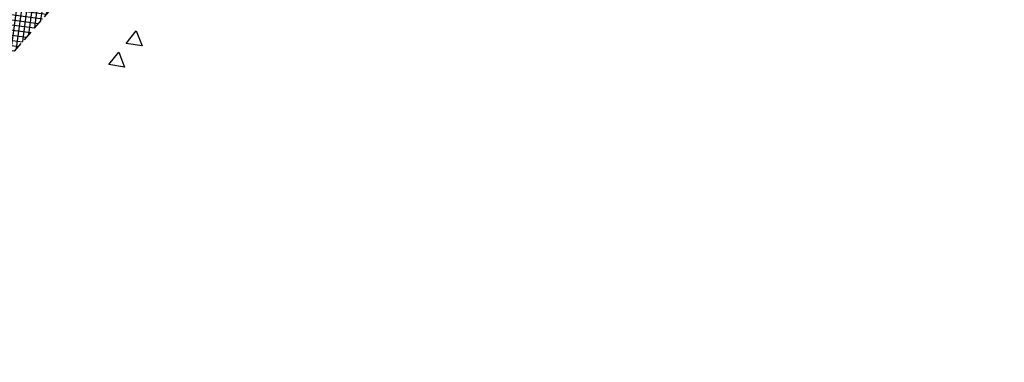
# Model space of a CAD drawing. Header units: metres. Extents: x 183890 to 185675, y 327401 to 328446.
# Tile 6 of 69: x 184054 to 184115, y 327713 to 327734. Entities that reach past the tile are written whole.
import ezdxf

# ---------------------------------------------------------------- set-up
doc = ezdxf.new("R2010")
doc.units = ezdxf.units.M
doc.header["$LTSCALE"] = 0.2
doc.linetypes.add('HIDDEN', pattern=[9.524999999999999, 6.35, -3.175])
for name, color, linetype in [('O_WEGEN_A_TROTTOIR', 252, 'Continuous'), ('O_WEGEN_L_OB 60x200', 2, 'HIDDEN'), ('Z_ZZZ_L_AAND_INRITTEN', 2, 'Continuous')]:
    doc.layers.add(name, color=color, linetype=linetype)

msp = doc.modelspace()

# ---------------------------------------------------------------- hatches: boundary and pattern name
at = {"layer": 'O_WEGEN_A_TROTTOIR'}
h = msp.add_hatch(dxfattribs=at)
h.set_pattern_fill('ANSI37', color=256, scale=0.1, style=0)
h.set_pattern_definition([(82.34754323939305, (184037.0400008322, 327702.9326401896), (-0.3146723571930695, 0.04227951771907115), []), (172.3475432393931, (184037.0400008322, 327702.9326401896), (-0.04227951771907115, -0.3146723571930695), [])])
edge = h.paths.add_edge_path()
edge.add_line((184170.9238634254, 327916.7893261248), (184168.1620519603, 327914.0683892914))
edge.add_line((184168.1620519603, 327914.0683892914), (184184.4543829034, 327898.6707699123))
edge.add_line((184184.4543829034, 327898.6707699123), (184178.2445199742, 327892.0179112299))
edge.add_line((184178.2445199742, 327892.0179112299), (184159.7736778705, 327870.5080951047))
edge.add_line((184159.7736778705, 327870.5080951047), (184152.0655389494, 327861.3893509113))
edge.add_line((184152.0655389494, 327861.3893509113), (184143.1366759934, 327850.8200929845))
edge.add_line((184143.1366759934, 327850.8200929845), (184133.1612139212, 327839.0938221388))
edge.add_line((184133.1612139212, 327839.0938221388), (184128.0533838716, 327832.9952355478))
edge.add_line((184128.0533838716, 327832.9952355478), (184120.9878794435, 327824.5601401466))
edge.add_line((184120.9878794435, 327824.5601401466), (184113.5270943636, 327816.6307289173))
edge.add_line((184113.5270943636, 327816.6307289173), (184112.2763495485, 327815.3402812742))
edge.add_line((184112.2763495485, 327815.3402812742), (184109.3260929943, 327812.0411351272))
edge.add_line((184109.3260929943, 327812.0411351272), (184106.3758364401, 327808.7419889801))
edge.add_line((184106.3758364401, 327808.7419889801), (184101.8911135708, 327803.6371200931))
edge.add_line((184101.8911135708, 327803.6371200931), (184098.0173604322, 327799.2126215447))
edge.add_line((184098.0173604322, 327799.2126215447), (184094.48503175, 327795.1520159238))
edge.add_line((184094.48503175, 327795.1520159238), (184089.8638483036, 327789.8397120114))
edge.add_line((184089.8638483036, 327789.8397120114), (184080.5068335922, 327778.9974336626))
edge.add_line((184080.5068335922, 327778.9974336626), (184072.106946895, 327769.2694053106))
edge.add_line((184072.106946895, 327769.2694053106), (184069.467163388, 327766.0384463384))
edge.add_line((184069.467163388, 327766.0384463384), (184065.8851491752, 327762.2204311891))
edge.add_line((184065.8851491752, 327762.2204311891), (184062.7716076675, 327758.4149915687))
edge.add_line((184062.7716076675, 327758.4149915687), (184057.0538201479, 327752.0181105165))
edge.add_line((184057.0538201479, 327752.0181105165), (184050.045833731, 327744.1098007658))
edge.add_line((184050.045833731, 327744.1098007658), (184035.7609510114, 327727.9897242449))
edge.add_line((184035.7609510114, 327727.9897242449), (184036.8335170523, 327727.0334077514))
edge.add_line((184036.8335170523, 327727.0334077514), (184058.029058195, 327750.8204988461))
edge.add_line((184058.029058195, 327750.8204988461), (184057.9320264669, 327750.9070138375))
edge.add_line((184057.9320264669, 327750.9070138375), (184061.6597104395, 327755.0878339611))
edge.add_line((184061.6597104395, 327755.0878339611), (184061.7567421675, 327755.0013189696))
edge.add_line((184061.7567421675, 327755.0013189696), (184064.6591675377, 327758.271287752))
edge.add_line((184064.6591675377, 327758.271287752), (184064.5614555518, 327758.3570337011))
edge.add_line((184064.5614555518, 327758.3570337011), (184067.5295845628, 327761.7393716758))
edge.add_line((184067.5295845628, 327761.7393716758), (184067.6272965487, 327761.6536257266))
edge.add_line((184067.6272965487, 327761.6536257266), (184078.2062547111, 327773.7089008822))
edge.add_line((184078.2062547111, 327773.7089008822), (184078.3605611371, 327773.884741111))
edge.add_line((184078.3605611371, 327773.884741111), (184078.2628491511, 327773.9704870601))
edge.add_line((184078.2628491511, 327773.9704870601), (184081.8905623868, 327778.1044556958))
edge.add_line((184081.8905623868, 327778.1044556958), (184081.9882743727, 327778.0187097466))
edge.add_line((184081.9882743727, 327778.0187097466), (184084.8403826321, 327781.2688360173))
edge.add_line((184084.8403826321, 327781.2688360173), (184084.7426706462, 327781.3545819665))
edge.add_line((184084.7426706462, 327781.3545819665), (184088.3703838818, 327785.4885506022))
edge.add_line((184088.3703838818, 327785.4885506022), (184088.4680958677, 327785.4028046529))
edge.add_line((184088.4680958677, 327785.4028046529), (184089.3183356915, 327786.3716973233))
edge.add_line((184089.3183356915, 327786.3716973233), (184095.9005945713, 327793.8725249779))
edge.add_line((184095.9005945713, 327793.8725249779), (184100.9782996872, 327799.6588350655))
edge.add_line((184100.9782996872, 327799.6588350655), (184100.8805877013, 327799.7445810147))
edge.add_line((184100.8805877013, 327799.7445810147), (184105.5641314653, 327805.080724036))
edge.add_line((184105.5641314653, 327805.080724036), (184105.6613478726, 327804.9954129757))
edge.add_line((184105.6613478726, 327804.9954129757), (184112.2618930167, 327812.5170787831))
edge.add_arc((184105.115673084, 327818.961162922), 9.62261293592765, 317.957526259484, 319.5061315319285)
edge.add_arc((184109.2123159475, 327809.1404734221), 4.809926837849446, 47.95752626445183, 49.50613153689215)
edge.add_arc((184002.5161160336, 327911.6051224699), 147.726548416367, 318.0216747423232, 319.5702800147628)
edge.add_arc((184118.1718452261, 327819.3879406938), 4.809926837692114, 228.1998395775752, 229.7484448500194)
edge.add_arc((183832.8490808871, 328064.2733510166), 376.0658423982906, 318.6285075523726, 320.2015190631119)
edge.add_line((184121.7806535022, 327823.5576179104), (184121.6817121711, 327823.6419423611))
edge.add_line((184121.6817121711, 327823.6419423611), (184124.4141967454, 327826.8480784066))
edge.add_line((184124.4141967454, 327826.8480784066), (184124.5131380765, 327826.7637539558))
edge.add_line((184124.5131380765, 327826.7637539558), (184132.9956939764, 327836.7166841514))
edge.add_line((184132.9956939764, 327836.7166841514), (184132.8967526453, 327836.8010086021))
edge.add_line((184132.8967526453, 327836.8010086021), (184136.4643479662, 327840.9870142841))
edge.add_line((184136.4643479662, 327840.9870142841), (184136.5632892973, 327840.9026898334))
edge.add_line((184136.5632892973, 327840.9026898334), (184141.6614680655, 327846.884591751))
edge.add_line((184141.6614680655, 327846.884591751), (184141.5625267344, 327846.9689162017))
edge.add_line((184141.5625267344, 327846.9689162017), (184144.2882409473, 327850.167108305))
edge.add_line((184144.2882409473, 327850.167108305), (184144.3871822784, 327850.0827838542))
edge.add_line((184144.3871822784, 327850.0827838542), (184153.0703731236, 327860.271127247))
edge.add_line((184153.0703731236, 327860.271127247), (184152.9714317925, 327860.3554516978))
edge.add_line((184152.9714317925, 327860.3554516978), (184155.8903550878, 327863.7803439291))
edge.add_line((184155.8903550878, 327863.7803439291), (184155.9892964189, 327863.6960194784))
edge.add_line((184155.9892964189, 327863.6960194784), (184160.7856252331, 327869.3237484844))
edge.add_line((184160.7856252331, 327869.3237484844), (184160.686683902, 327869.4080729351))
edge.add_line((184160.686683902, 327869.4080729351), (184164.2304259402, 327873.5660905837))
edge.add_line((184164.2304259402, 327873.5660905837), (184164.3293672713, 327873.481766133))
edge.add_line((184164.3293672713, 327873.481766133), (184168.6163719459, 327878.5118842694))
edge.add_line((184168.6163719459, 327878.5118842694), (184168.5174306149, 327878.5962087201))
edge.add_line((184168.5174306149, 327878.5962087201), (184170.1390546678, 327880.4989266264))
edge.add_line((184170.1390546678, 327880.4989266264), (184170.2379959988, 327880.4146021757))
edge.add_line((184170.2379959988, 327880.4146021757), (184184.8263917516, 327897.5317643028))
edge.add_line((184184.8263917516, 327897.5317643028), (184186.0060768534, 327896.52635739))
edge.add_line((184186.0060768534, 327896.52635739), (184174.7037869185, 327883.2649177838))
edge.add_line((184174.7037869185, 327883.2649177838), (184164.7147772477, 327871.5444036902))
edge.add_line((184164.7147772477, 327871.5444036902), (184157.281196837, 327862.8222793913))
edge.add_line((184157.281196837, 327862.8222793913), (184152.7911996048, 327857.5539817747))
edge.add_line((184152.7911996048, 327857.5539817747), (184143.0009307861, 327846.0666584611))
edge.add_line((184143.0009307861, 327846.0666584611), (184132.3446379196, 327833.5631936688))
edge.add_line((184132.3446379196, 327833.5631936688), (184123.0009470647, 327822.5998585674))
edge.add_line((184123.0009470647, 327822.5998585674), (184116.0522002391, 327814.491513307))
edge.add_line((184116.0522002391, 327814.491513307), (184110.7072732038, 327808.3955431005))
edge.add_line((184110.7072732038, 327808.3955431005), (184097.0656220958, 327792.8501694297))
edge.add_line((184097.0656220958, 327792.8501694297), (184068.6274280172, 327760.4433625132))
edge.add_line((184068.6274280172, 327760.4433625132), (184065.6131281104, 327757.0084103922))
edge.add_line((184065.6131281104, 327757.0084103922), (184063.126618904, 327754.2086414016))
edge.add_line((184063.126618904, 327754.2086414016), (184062.277121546, 327753.2558793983))
edge.add_line((184062.277121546, 327753.2558793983), (184055.0909873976, 327745.1962009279))
edge.add_line((184055.0909873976, 327745.1962009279), (184054.4640208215, 327745.3660228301))
edge.add_line((184054.4640208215, 327745.3660228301), (184053.7407485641, 327746.0109035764))
edge.add_line((184053.7407485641, 327746.0109035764), (184035.8786978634, 327725.9625210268))
edge.add_line((184035.8786978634, 327725.9625210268), (184037.2940067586, 327724.7005499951))
edge.add_line((184037.2940067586, 327724.7005499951), (184037.757231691, 327725.2144123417))
edge.add_line((184037.757231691, 327725.2144123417), (184036.4137154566, 327726.412312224))
edge.add_line((184036.4137154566, 327726.412312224), (184044.3997146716, 327735.3690871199))
edge.add_line((184044.3997146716, 327735.3690871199), (184045.743230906, 327734.1711872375))
edge.add_line((184045.743230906, 327734.1711872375), (184051.2841199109, 327740.385625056))
edge.add_line((184051.2841199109, 327740.385625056), (184059.9341120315, 327750.0871076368))
edge.add_line((184059.9341120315, 327750.0871076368), (184083.2532874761, 327776.5644946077))
edge.add_line((184083.2532874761, 327776.5644946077), (184097.6306978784, 327792.9483044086))
edge.add_line((184097.6306978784, 327792.9483044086), (184127.4296871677, 327827.2817088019))
edge.add_line((184127.4296871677, 327827.2817088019), (184139.7511758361, 327841.6985887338))
edge.add_line((184139.7511758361, 327841.6985887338), (184153.0590756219, 327857.3132925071))
edge.add_line((184153.0590756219, 327857.3132925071), (184171.2630905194, 327878.6728086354))
edge.add_line((184171.2630905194, 327878.6728086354), (184186.0468639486, 327896.0192153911))
edge.add_arc((184182.4408831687, 327899.5086857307), 5.017917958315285, 315.9407374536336, 407.2411573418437)
edge.add_line((184185.8476182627, 327903.1929301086), (184184.4919031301, 327901.7225436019))
edge.add_line((184184.4919031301, 327901.7225436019), (184175.6282056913, 327909.8119560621))
edge.add_line((184175.6282056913, 327909.8119560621), (184176.983920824, 327911.2823425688))
edge.add_line((184176.983920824, 327911.2823425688), (184170.9238634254, 327916.7893261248))
h = msp.add_hatch(dxfattribs=at)
h.set_pattern_fill('ANSI37', color=256, scale=0.1, style=0)
h.set_pattern_definition([(82.34754323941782, (184036.7873334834, 327706.2074572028), (-0.3146723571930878, 0.04227951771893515), []), (172.3475432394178, (184036.7873334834, 327706.2074572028), (-0.04227951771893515, -0.3146723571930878), [])])
edge = h.paths.add_edge_path()
edge.add_line((184071.3355249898, 327746.9992608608), (184070.9447453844, 327747.4426686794))
edge.add_line((184070.9447453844, 327747.4426686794), (184066.2305066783, 327746.9874310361))
edge.add_line((184066.2305066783, 327746.9874310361), (184046.9101331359, 327724.8796952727))
edge.add_line((184046.9101331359, 327724.8796952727), (184042.34608703, 327719.2744448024))
edge.add_line((184042.34608703, 327719.2744448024), (184042.328917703, 327715.0679596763))
edge.add_line((184042.328917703, 327715.0679596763), (184042.8675837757, 327714.3563838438))
edge.add_line((184042.8675837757, 327714.3563838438), (184040.7238738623, 327712.7336066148))
edge.add_line((184040.7238738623, 327712.7336066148), (184038.7328088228, 327715.3597042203))
edge.add_arc((184042.7171029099, 327718.380532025), 4.999999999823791, 138.2793095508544, 217.168820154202, ccw=False)
edge.add_line((184038.9851133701, 327721.708031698), (184040.3286296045, 327720.5101318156))
edge.add_line((184040.3286296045, 327720.5101318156), (184041.5265294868, 327721.85364805))
edge.add_line((184041.5265294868, 327721.85364805), (184065.484527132, 327748.7239727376))
edge.add_line((184065.484527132, 327748.7239727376), (184064.1421858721, 327749.9208249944))
edge.add_arc((184067.7895088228, 327746.5007321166), 5.000000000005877, 88.07112905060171, 136.841527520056, ccw=False)
edge.add_arc((184067.7813120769, 327746.4833865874), 5.017617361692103, 41.42896945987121, 87.98425075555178, ccw=False)
edge.add_line((184071.5434041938, 327749.8034990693), (184071.3932261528, 327749.6714136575))
edge.add_line((184071.3932261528, 327749.6714136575), (184072.7140801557, 327748.1696331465))
edge.add_line((184072.7140801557, 327748.1696331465), (184071.3355249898, 327746.9992608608))

# ---------------------------------------------------------------- linework, layer by layer
at = {"layer": 'O_WEGEN_L_OB 60x200', "ltscale": 0.5}
msp.add_lwpolyline([(184071.3355249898, 327746.9992608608), (184070.9447453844, 327747.4426686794), (184066.2305066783, 327746.9874310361), (184046.9101331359, 327724.8796952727), (184042.34608703, 327719.2744448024), (184042.328917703, 327715.0679596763), (184043.9819267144, 327712.8843410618)], dxfattribs=at)
at = {"layer": 'Z_ZZZ_L_AAND_INRITTEN'}
for p, q in [((184060.2741433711, 327732.6547844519), (184060.9055967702, 327733.4301982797)), ((184060.9055967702, 327733.4301982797), (184061.2613981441, 327732.4956366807)), ((184061.2613981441, 327732.4956366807), (184060.2741433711, 327732.6547844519)), ((184059.1860574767, 327731.3374924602), (184059.8216826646, 327732.1094902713)), ((184059.8216826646, 327732.1094902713), (184060.1724397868, 327731.1730238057)), ((184060.1724397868, 327731.1730238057), (184059.1860574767, 327731.3374924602))]:
    msp.add_line(p, q, dxfattribs=at)

doc.saveas('drawing.dxf')
